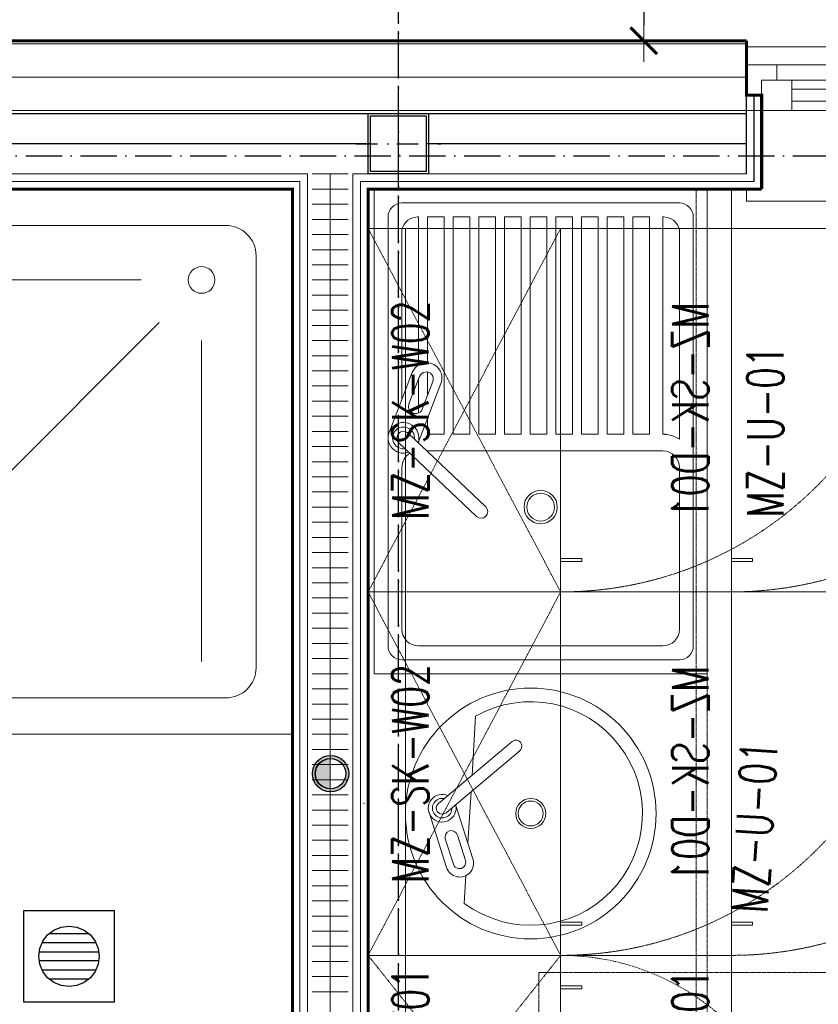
# Model space of a CAD drawing. Header units: metres. Extents: x 5541655 to 5610276, y 5589641 to 5627879.
# Tile 50 of 69: x 5604773 to 5605037, y 5626679 to 5627004. Entities that reach past the tile are written whole.
import ezdxf

# ---------------------------------------------------------------- set-up
doc = ezdxf.new("R2010")
doc.units = ezdxf.units.M
doc.header["$MEASUREMENT"] = 0
for name, pattern in [('ACAD_ISO10W100', [18, 12, -3, 0, -3]), ('DASHED2', [0.375, 0.25, -0.125]), ('Kropki i Kreski', [6.702778, 3.527778, -1.763889, 0, -1.411111])]:
    doc.linetypes.add(name, pattern=pattern)
doc.layers.get('0').update_dxf_attribs({"linetype": 'CONTINUOUS', "lineweight": 18})
doc.layers.get('Defpoints').update_dxf_attribs({"linetype": 'CONTINUOUS'})
for name, color, linetype in [('2D- Siatka Modularna', 7, 'ACAD_ISO10W100'), ('Budowlane - Opisy', 7, 'CONTINUOUS'), ('Budowlane - Sciany Wew', 7, 'CONTINUOUS'), ('Instalacje - Kanalizacja - Piony', 7, 'CONTINUOUS'), ('struktura', 7, 'CONTINUOUS'), ('wypelnienia wielobokow', 7, 'CONTINUOUS'), ('Wyposazenie Wew - Urzadzenia Sanitarne', 6, 'CONTINUOUS'), ('Ściany', 51, 'CONTINUOUS')]:
    doc.layers.add(name, color=color, linetype=linetype)
for name, color, linetype, lineweight in [('a___cienka___0.15', 10, 'CONTINUOUS', 15), ('a___ocieplenie', 214, 'BATTING', 5), ('drzwi', 30, 'CONTINUOUS', 20), ('MDCP', 7, 'CONTINUOUS', 18), ('MEBLE PKN', 150, 'CONTINUOUS', 20), ('WYMIARY WEW', 251, 'CONTINUOUS', 13)]:
    doc.layers.add(name, color=color, linetype=linetype, lineweight=lineweight)
doc.layers.add('a___przekrojowa___0.5', color=7, linetype='CONTINUOUS', lineweight=50, true_color=0x000000)
doc.layers.add('a___wymiary', color=7, linetype='CONTINUOUS', lineweight=18, true_color=0x000000)
doc.styles.add('JACEK_07', font='SIMPLEX.SHX', dxfattribs={"width": 0.7})
doc.styles.get("Standard").update_dxf_attribs({"font": 'simplex.shx'})
doc.linetypes.add('BATTING', pattern='A,0.0001,-0.1,[134,ltypeshp.shx,S=0.1,R=0,X=-0.1,Y=0],-0.2,[134,ltypeshp.shx,S=0.1,R=180,X=0.1,Y=0],-0.1', length=0.4001)
doc.linetypes.add('TRACKS', pattern='A,3.81,[130,Boguszów 18-08-2021.shx,S=6.35,R=0,X=0,Y=0],3.81', length=7.62)
doc.linetypes.add('ZIGZAG', pattern='A,0.0001,-0.2,[131,ltypeshp.shx,S=0.2,R=0,X=-0.2,Y=0],-0.4,[131,ltypeshp.shx,S=0.2,R=180,X=0.2,Y=0],-0.2', length=0.8001)
doc.dimstyles.new('1_50', dxfattribs={"dimtxt": 20, "dimasz": 5, "dimexe": 1.25, "dimexo": 0.625, "dimgap": 1.5, "dimtad": 1, "dimdec": 3, "dimlfac": 0.5, "dimrnd": 0.1, "dimdsep": 46, "dimtxsty": 'Standard', "dimblk": 'znacznik', "dimcen": 1.5, "dimse1": 1, "dimse2": 1, "dimclrd": 256, "dimclrt": 256, "dimazin": 0, "dimtfac": 1, "dimtdec": 3, "dimtmove": 0, "dimatfit": 3, "dimldrblk": 'znacznik', "dimfxl": 1, "dimarcsym": 0})
doc.dimstyles.new('GENERATED_STYLE__62', dxfattribs={"dimtxt": 0.18, "dimasz": 13.68, "dimexe": 0.18, "dimexo": 0.0625, "dimgap": 0.09, "dimtad": 0, "dimtih": 1, "dimtoh": 1, "dimdec": 4, "dimzin": 0, "dimdsep": 46, "dimtxsty": 'Standard', "dimcen": 0.09, "dimadec": 0, "dimazin": 0, "dimtfac": 1, "dimtdec": 4, "dimtmove": 0, "dimatfit": 3, "dimldrblk": 'ARROWHEAD_5', "dimfxl": 1, "dimtolj": 1, "dimtzin": 0, "dimarcsym": 0})

# ---------------------------------------------------------------- blocks, each defined once
blk = doc.blocks.new('Natrysk_90x90')
at = {"linetype": 'Continuous', "lineweight": 13}
for p, q in [((0, 90), (-90, 90)), ((-90, 90), (-90, 0)), ((0, 0), (0, 90)), ((-11, 84), (-79, 84)), ((-84, 79), (-84, 11)), ((-6, 11), (-6, 79)), ((-15, 25), (-15, 78)), ((-22, 22), (-69, 69)), ((-25, 15), (-78, 15)), ((-79, 6), (-11, 6)), ((-90, 0), (0, 0))]:
    blk.add_line(p, q, dxfattribs=at)
at = {"linetype": 'Continuous', "flags": 128}
blk.add_lwpolyline([(0, 0), (-90, 0)], dxfattribs=at)
at = {"linetype": 'Continuous', "lineweight": 13}
blk.add_circle((-15, 15), 2.2, dxfattribs=at)
for centre, start, end in [((-79, 79), 90, 180), ((-11, 79), 0, 90), ((-79, 11), 180, 270), ((-11, 11), 270, 0)]:
    blk.add_arc(centre, 5, start, end, dxfattribs=at)
blk = doc.blocks.new('*U423')
blk.add_lwpolyline([(0, 0), (230.5, 0), (230.5, -60), (0, -60), (0, 0)])
at = {"color": 252, "linetype": 'DASHED2', "lineweight": 0, "ltscale": 0.5, "true_color": 0x969696}
blk.add_lwpolyline([(0, -56), (230.5, -56), (230.5, -54.2), (0, -54.2)], close=True, dxfattribs=at)
blk = doc.blocks.new('*U424')
at = {"color": 252, "linetype": 'DASHED2', "lineweight": 0, "ltscale": 0.5, "true_color": 0x969696}
for p, q in [((40, 0), (0, -31.8)), ((40, -31.8), (0, 0))]:
    blk.add_line(p, q, dxfattribs=at)
at = {"linetype": 'Continuous', "lineweight": 0, "flags": 128}
for points in [[(40, 0), (40, -31.8), (0, -31.8), (0, 0)], [(34.5, -35.3), (34.5, -31.8), (35, -31.8), (35, -35.3)]]:
    blk.add_lwpolyline(points, close=True, dxfattribs=at)
at = {"color": 252, "linetype": 'DASHED2', "lineweight": 0, "true_color": 0x969696}
blk.add_lwpolyline([(0, -31.8), (0, -71.8)], dxfattribs=at)
blk.add_arc((0, -31.8), 40, 270, 0, dxfattribs=at)
at = {"color": 7, "insert": (20, -4), "char_height": 6, "width": 40, "attachment_point": 2, "style": 'JACEK_07'}
blk.add_mtext('MZ-SK-W01', dxfattribs=at)
blk = doc.blocks.new('*U426')
at = {"linetype": 'Continuous', "lineweight": 0, "flags": 128}
blk.add_lwpolyline([(40, -6.2), (40, -60), (0, -60), (0, -6.2)], close=True, dxfattribs=at)
at = {"color": 252, "linetype": 'DASHED2', "lineweight": 0, "ltscale": 0.5, "true_color": 0x969696}
blk.add_lwpolyline([(2.8, -28.2), (37.2, -28.2), (37.2, -78.2), (2.8, -78.2)], close=True, dxfattribs=at)
blk.add_lwpolyline([(2.8, -78.2), (0, -78.2), (0, -80), (40, -80), (40, -78.2), (37.2, -78.2)], dxfattribs=at)
at = {"linetype": 'Continuous', "lineweight": 0}
for radius in [3.5, 3]:
    blk.add_arc((20, -60), radius, 180, 0, dxfattribs=at)
blk.add_point((0, 0))
at = {"color": 7, "insert": (20, -50.2), "char_height": 6, "width": 40, "attachment_point": 2, "style": 'JACEK_07'}
blk.add_mtext('MZ-SK-S01', dxfattribs=at)
blk = doc.blocks.new('*U427')
at = {"linetype": 'Continuous', "lineweight": 0, "flags": 128}
for points in [[(60, -6.2), (60, -60), (0, -60), (0, -6.2)], [(54.5, -63.5), (54.5, -60), (55, -60), (55, -63.5)]]:
    blk.add_lwpolyline(points, close=True, dxfattribs=at)
at = {"color": 252, "linetype": 'DASHED2', "lineweight": 0, "ltscale": 0.5, "true_color": 0x969696}
blk.add_lwpolyline([(0, -120), (0, -60)], dxfattribs=at)
blk.add_arc((0, -60), 60, 270, 0, dxfattribs=at)
blk.add_point((0, 0))
at = {"color": 7, "insert": (30, -50.2), "char_height": 6, "width": 40, "attachment_point": 2, "style": 'JACEK_07'}
blk.add_mtext('MZ-SK-D01', dxfattribs=at)
blk = doc.blocks.new('*U274')
at = {"color": 7, "lineweight": 0}
for p, q in [((0, 0), (80, 0)), ((0, -55), (0, 0)), ((80, 0), (80, -55)), ((4.58, -2.29), (75.42, -2.29)), ((2.29, -50.42), (2.29, -4.58)), ((7.33, -4.58), (34.04, -4.58)), ((45.31, -4.58), (73.4, -4.58)), ((77.71, -4.58), (77.71, -50.42)), ((4.58, -47.67), (4.58, -7.33)), ((43.04, -7.33), (48.62, -7.33)), ((50.97, -7.33), (75.42, -7.33)), ((75.42, -7.18), (75.42, -7.33)), ((36.79, -47.67), (36.79, -8.68)), ((39.52, -8.82), (39.52, -11.57)), ((39.52, -8.82), (42.17, -8.82)), ((45.98, -8.82), (49.8, -8.82)), ((51.34, -8.82), (75.42, -8.82)), ((75.42, -8.82), (75.42, -11.57)), ((39.52, -11.57), (75.42, -11.57)), ((39.52, -13.06), (39.52, -15.81)), ((39.52, -13.06), (75.42, -13.06)), ((75.42, -13.06), (75.42, -15.81)), ((39.52, -15.81), (75.42, -15.81)), ((39.52, -17.3), (39.52, -20.05)), ((39.52, -17.3), (75.42, -17.3)), ((75.42, -17.3), (75.42, -20.05)), ((39.52, -20.05), (75.42, -20.05)), ((39.52, -21.54), (39.52, -24.29)), ((39.52, -21.54), (75.42, -21.54)), ((75.42, -21.54), (75.42, -24.29)), ((39.52, -24.29), (75.42, -24.29)), ((39.52, -25.78), (39.52, -28.53)), ((39.52, -25.78), (75.42, -25.78)), ((75.42, -25.78), (75.42, -28.53)), ((39.52, -28.53), (75.42, -28.53)), ((39.52, -30.02), (39.52, -32.77)), ((39.52, -30.02), (75.42, -30.02)), ((75.42, -30.02), (75.42, -32.77)), ((39.52, -32.77), (75.42, -32.77)), ((39.52, -34.26), (39.52, -37.01)), ((39.52, -34.26), (75.42, -34.26)), ((75.42, -34.26), (75.42, -37.01)), ((39.52, -37.01), (75.42, -37.01)), ((39.52, -38.5), (75.42, -38.5)), ((39.52, -38.5), (39.52, -41.25)), ((75.42, -38.5), (75.42, -41.25)), ((39.52, -41.25), (75.42, -41.25)), ((39.52, -42.74), (75.42, -42.74)), ((39.52, -42.74), (39.52, -45.49)), ((75.42, -42.74), (75.42, -45.49)), ((39.52, -45.49), (75.42, -45.49)), ((39.52, -47.67), (75.42, -47.67)), ((39.52, -47.67), (39.52, -48.12)), ((75.42, -47.82), (75.42, -47.67)), ((34.04, -50.42), (7.33, -50.42)), ((38.71, -50.42), (73.4, -50.42)), ((75.42, -52.71), (4.58, -52.71)), ((80, -55), (0, -55))]:
    blk.add_line(p, q, dxfattribs=at)
at = {"color": 7, "linetype": 'Continuous', "lineweight": 0}
for p, q in [((49.72, -6.29), (39.84, -2.47)), ((38.14, -4.09), (25.96, -16.92)), ((39.72, -5.6), (27.54, -18.42)), ((49.07, -7.51), (44.53, -5.75)), ((47.89, -11.03), (38.14, -7.27)), ((48.23, -9.69), (43.68, -7.94))]:
    blk.add_line(p, q, dxfattribs=at)
at = {"color": 7, "lineweight": 0}
for radius in [2.75, 2.29]:
    blk.add_circle((27.5, -27.5), radius, dxfattribs=at)
for centre, radius, start, end in [((4.58, -4.58), 2.29, 90, 180), ((75.42, -4.58), 2.29, 0, 90), ((7.33, -7.33), 2.75, 90, 180), ((34.04, -7.33), 2.75, 30.9154, 90), ((72.64, -7.26), 2.78, 358.4172, 75.8249), ((7.33, -47.67), 2.75, 180, 270), ((34.04, -47.67), 2.75, 270, 0), ((34.48, -47.67), 5.04, 326.9443, 0), ((72.64, -47.74), 2.78, 284.1751, 1.5828), ((4.58, -50.42), 2.29, 180, 270), ((75.42, -50.42), 2.29, 270, 0)]:
    blk.add_arc(centre, radius, start, end, dxfattribs=at)
at = {"color": 7, "linetype": 'Continuous', "lineweight": 0, "extrusion": (0, 0, -1)}
for centre, radius, start, end in [((-38.93, -4.85), 2.54, 338.9506, 288.0822), ((-38.93, -4.85), 1.8, 350.7877, 276.2451), ((-38.93, -4.85), 1.09, 43.5164, 223.5164), ((-44.11, -6.85), 1.17, 291.1165, 111.1165), ((-48.8, -8.66), 2.54, 111.1165, 291.1169), ((-48.65, -8.6), 1.17, 111.1165, 291.1169), ((-26.75, -17.67), 1.09, 223.5164, 43.5164)]:
    blk.add_arc(centre, radius, start, end, dxfattribs=at)
at = {"color": 7, "insert": (40, -61.61), "char_height": 6, "width": 40, "attachment_point": 2, "style": 'JACEK_07'}
blk.add_mtext('MZ-U-01', dxfattribs=at)
blk = doc.blocks.new('*U275')
at = {"color": 252, "linetype": 'DASHED2', "lineweight": 0, "ltscale": 0.5, "true_color": 0x969696}
for p, q in [((60, -31.8), (0, 0)), ((60, 0), (0, -31.8))]:
    blk.add_line(p, q, dxfattribs=at)
at = {"linetype": 'Continuous', "lineweight": 0, "flags": 128}
for points in [[(60, 0), (60, -31.8), (0, -31.8), (0, 0)], [(5.5, -35.3), (5.5, -31.8), (5, -31.8), (5, -35.3)]]:
    blk.add_lwpolyline(points, close=True, dxfattribs=at)
at = {"color": 252, "linetype": 'DASHED2', "lineweight": 0, "ltscale": 0.5, "true_color": 0x969696}
blk.add_lwpolyline([(60, -31.8), (60, -91.8)], dxfattribs=at)
blk.add_arc((60, -31.8), 60, 180, 270, dxfattribs=at)
at = {"color": 7, "insert": (30, -4), "char_height": 6, "width": 40, "attachment_point": 2, "style": 'JACEK_07'}
blk.add_mtext('MZ-SK-W02', dxfattribs=at)
blk = doc.blocks.new('ARROWHEAD_5')
at = {"linetype": 'Continuous'}
blk.add_line((0, 0), (-1, 0), dxfattribs=at)
blk.add_solid([(-1, 0.2679), (0, 0), (-1, -0.2679), (-1, 0.2679)], dxfattribs=at)
blk = doc.blocks.new('Rectangular Floor Drain 13_2')
at = {"layer": 'Wyposazenie Wew - Urzadzenia Sanitarne'}
for p, q in [((-7.5, 7.5), (-7.5, -7.5)), ((7.5, 7.5), (-7.5, 7.5)), ((7.5, -7.5), (7.5, 7.5)), ((-1.29, 4.83), (0, 5)), ((0, 5), (1.29, 4.83)), ((-4.33, 2.5), (-3.54, 3.54)), ((-3.54, 3.54), (-2.5, 4.33)), ((-3.26, 3.75), (3.26, 3.75)), ((-2.5, 4.33), (-1.29, 4.83)), ((1.29, 4.83), (2.5, 4.33)), ((2.5, 4.33), (3.54, 3.54)), ((3.54, 3.54), (4.33, 2.5)), ((-4.83, 1.29), (-4.33, 2.5)), ((4.43, 2.25), (-4.43, 2.25)), ((4.33, 2.5), (4.83, 1.29)), ((-5, 0), (-4.83, 1.29)), ((-4.83, -1.29), (-5, 0)), ((-4.9, 0.75), (4.9, 0.75)), ((4.83, 1.29), (5, 0)), ((5, 0), (4.83, -1.29)), ((4.9, -0.75), (-4.9, -0.75)), ((-4.33, -2.5), (-4.83, -1.29)), ((4.83, -1.29), (4.33, -2.5)), ((-4.43, -2.25), (4.43, -2.25)), ((-3.54, -3.54), (-4.33, -2.5)), ((4.33, -2.5), (3.54, -3.54)), ((-2.5, -4.33), (-3.54, -3.54)), ((3.26, -3.75), (-3.26, -3.75)), ((-1.29, -4.83), (-2.5, -4.33)), ((0, -5), (-1.29, -4.83)), ((1.29, -4.83), (0, -5)), ((2.5, -4.33), (1.29, -4.83)), ((3.54, -3.54), (2.5, -4.33)), ((-7.5, -7.5), (7.5, -7.5))]:
    blk.add_line(p, q, dxfattribs=at)
blk = doc.blocks.new('Pipe Straight 13_3')
at = {"layer": 'wypelnienia wielobokow', "linetype": 'Continuous'}
h = blk.add_hatch(color=256, dxfattribs=at)
h.paths.add_polyline_path([(-3, 0), (-3, 0, 1), (3, 0), (3, 0, 1)], flags=0)
h.paths.add_polyline_path([(0, -2.5, -1), (0, 2.5, -1)], flags=0)
for points in [[(2.5, 0.05, 1), (-2.5, 0.05)], [(-2.5, 0.05), (2.5, 0.05), (2.5, 0), (-2.5, 0)]]:
    blk.add_hatch(color=256, dxfattribs=at).paths.add_polyline_path(points, flags=0)
at = {"layer": 'Instalacje - Kanalizacja - Piony'}
for p, q in [((-3, 0), (-3, 0)), ((-2.5, 0), (-2.5, 0.05)), ((0, 0.05), (0, 0)), ((2.5, 0.05), (2.5, 0)), ((3, 0), (3, 0))]:
    blk.add_line(p, q, dxfattribs=at)
for centre, radius, start, end in [((0, 0), 3, 0, 180), ((0, 0), 3, 0, 180), ((0, 0.05), 2.5, 0, 180), ((0, 0), 2.5, 90, 270), ((0, 0), 2.5, 90, 270), ((0, 0), 2.5, 270, 90), ((0, 0), 2.5, 270, 90), ((0, 0), 3, 180, 0)]:
    blk.add_arc(centre, radius, start, end, dxfattribs=at)
blk = doc.blocks.new('znacznik')
at = {"layer": 'a___wymiary'}
for p, q in [((0, 1.394), (0, -1.394)), ((1.394, 0), (-1.394, 0))]:
    blk.add_line(p, q, dxfattribs=at)
at = {"layer": 'a___wymiary', "const_width": 0.2}
blk.add_lwpolyline([(0.876, 0.876), (-0.876, -0.876)], dxfattribs=at)
blk = doc.blocks.new('*D918')
at = {"layer": 'Defpoints', "color": 0}
for p in [(5604863.06, 5627380.61), (5604683.06, 5626947.98), (5604863.06, 5626947.98)]:
    blk.add_point(p, dxfattribs=at)
at = {"layer": 'MDCP', "lineweight": -2}
blk.add_line((5604688.06, 5627380.61), (5604858.06, 5627380.61), dxfattribs=at)
at = {"layer": 'MDCP', "lineweight": -2, "xscale": 5, "yscale": 5, "zscale": 5, "rotation": 180}
blk.add_blockref('znacznik', (5604683.06, 5627380.61), dxfattribs=at)
at = {"layer": 'MDCP', "lineweight": -2, "xscale": 5, "yscale": 5, "zscale": 5}
blk.add_blockref('znacznik', (5604863.06, 5627380.61), dxfattribs=at)
at = {"layer": 'MDCP', "insert": (5604773.06, 5627392.11), "char_height": 20, "attachment_point": 5}
blk.add_mtext('90', dxfattribs=at)
blk = doc.blocks.new('*D919')
at = {"layer": 'Defpoints', "color": 0}
for p in [(5604888.06, 5627380.61), (5604863.06, 5626947.98), (5604888.06, 5626947.98)]:
    blk.add_point(p, dxfattribs=at)
at = {"layer": 'MDCP', "lineweight": -2}
for p, q in [((5604879.61, 5627394.11), (5604875.56, 5627380.61)), ((5604939.75, 5627394.11), (5604879.61, 5627394.11)), ((5604868.06, 5627380.61), (5604883.06, 5627380.61))]:
    blk.add_line(p, q, dxfattribs=at)
at = {"layer": 'MDCP', "lineweight": -2, "xscale": 5, "yscale": 5, "zscale": 5, "rotation": 180}
blk.add_blockref('znacznik', (5604863.06, 5627380.61), dxfattribs=at)
at = {"layer": 'MDCP', "lineweight": -2, "xscale": 5, "yscale": 5, "zscale": 5}
blk.add_blockref('znacznik', (5604888.06, 5627380.61), dxfattribs=at)
at = {"layer": 'MDCP', "insert": (5604909.68, 5627405.61), "char_height": 20, "attachment_point": 5}
blk.add_mtext('12.5', dxfattribs=at)
blk = doc.blocks.new('*D923')
at = {"layer": 'Defpoints', "color": 0}
for p in [(5603882.69, 5627428.09), (5603882.69, 5626996.98), (5605913.43, 5626994.98)]:
    blk.add_point(p, dxfattribs=at)
at = {"layer": 'MDCP', "lineweight": -2}
blk.add_line((5605908.43, 5627428.09), (5603887.69, 5627428.09), dxfattribs=at)
at = {"layer": 'MDCP', "lineweight": -2, "xscale": 5, "yscale": 5, "zscale": 5, "rotation": 180}
blk.add_blockref('znacznik', (5603882.69, 5627428.09), dxfattribs=at)
at = {"layer": 'MDCP', "lineweight": -2, "xscale": 5, "yscale": 5, "zscale": 5}
blk.add_blockref('znacznik', (5605913.43, 5627428.09), dxfattribs=at)
at = {"layer": 'MDCP', "insert": (5604898.06, 5627439.59), "char_height": 20, "attachment_point": 5}
blk.add_mtext('1015.4', dxfattribs=at)
blk = doc.blocks.new('*D1005')
at = {"layer": 'Defpoints', "color": 0}
for p in [(5605048.55, 5627192.98), (5604979.13, 5626996.98), (5605013.06, 5626996.98)]:
    blk.add_point(p, dxfattribs=at)
at = {"layer": 'WYMIARY WEW', "lineweight": -2}
blk.add_line((5604979.13, 5627187.98), (5604979.13, 5627001.98), dxfattribs=at)
at = {"layer": 'WYMIARY WEW', "lineweight": -2, "xscale": 5, "yscale": 5, "zscale": 5}
for p, rotation in [((5604979.13, 5627192.98), 90), ((5604979.13, 5626996.98), 270)]:
    blk.add_blockref('znacznik', p, dxfattribs=dict(at, rotation=rotation))
at = {"layer": 'WYMIARY WEW', "insert": (5604967.63, 5627094.98), "char_height": 20, "attachment_point": 5, "rotation": 90}
blk.add_mtext('98', dxfattribs=at)
blk = doc.blocks.new('*D1015')
at = {"layer": 'Defpoints', "color": 0}
for p in [(5605013.06, 5627293.77), (5604248.06, 5626996.98), (5605013.06, 5626992.98)]:
    blk.add_point(p, dxfattribs=at)
at = {"layer": 'WYMIARY WEW', "lineweight": -2}
blk.add_line((5604253.06, 5627293.77), (5605008.06, 5627293.77), dxfattribs=at)
at = {"layer": 'WYMIARY WEW', "lineweight": -2, "xscale": 5, "yscale": 5, "zscale": 5, "rotation": 180}
blk.add_blockref('znacznik', (5604248.06, 5627293.77), dxfattribs=at)
at = {"layer": 'WYMIARY WEW', "lineweight": -2, "xscale": 5, "yscale": 5, "zscale": 5}
blk.add_blockref('znacznik', (5605013.06, 5627293.77), dxfattribs=at)
at = {"layer": 'WYMIARY WEW', "insert": (5604630.56, 5627305.27), "char_height": 20, "attachment_point": 5}
blk.add_mtext('382.5', dxfattribs=at)
blk = doc.blocks.new('*D1016')
at = {"layer": 'Defpoints', "color": 0}
for p in [(5605253.06, 5627293.77), (5605253.06, 5626995.78), (5605013.06, 5626992.98)]:
    blk.add_point(p, dxfattribs=at)
at = {"layer": 'WYMIARY WEW', "lineweight": -2}
blk.add_line((5605018.06, 5627293.77), (5605248.06, 5627293.77), dxfattribs=at)
at = {"layer": 'WYMIARY WEW', "lineweight": -2, "xscale": 5, "yscale": 5, "zscale": 5, "rotation": 180}
blk.add_blockref('znacznik', (5605013.06, 5627293.77), dxfattribs=at)
at = {"layer": 'WYMIARY WEW', "lineweight": -2, "xscale": 5, "yscale": 5, "zscale": 5}
blk.add_blockref('znacznik', (5605253.06, 5627293.77), dxfattribs=at)
at = {"layer": 'WYMIARY WEW', "insert": (5605133.06, 5627305.27), "char_height": 20, "attachment_point": 5}
blk.add_mtext('120', dxfattribs=at)
blk = doc.blocks.new('*U875')
at = {"color": 7, "linetype": 'Continuous', "lineweight": 0}
for p, q in [((-9.71, -14.26), (-0.82, -10.83)), ((0.71, -12.29), (11.67, -23.83)), ((-9.13, -15.36), (-5.04, -13.78)), ((-0.71, -13.64), (10.24, -25.18)), ((-8.37, -17.33), (-4.28, -15.75)), ((-8.06, -18.53), (0.71, -15.14)), ((-15.47, -17.55), (-10.86, -17.55)), ((-5.53, -17.55), (3, -17.55)), ((5.71, -17.55), (15.47, -17.55))]:
    blk.add_line(p, q, dxfattribs=at)
for radius in [20.7, 2.48, 2.06]:
    blk.add_circle((0, -27.61), radius, dxfattribs=at)
for centre, radius, start, end in [((0, -12.96), 2.29, 338.9506, 288.0822), ((0, -12.96), 1.62, 350.7877, 276.2451), ((0, -12.96), 0.983, 43.5164, 223.5164), ((-8.89, -16.4), 2.29, 111.1165, 291.1169), ((-4.66, -14.76), 1.05, 291.1165, 111.1165), ((-8.75, -16.34), 1.05, 111.1165, 291.1169), ((0, -27.61), 18.45, 146.9573, 33.0427), ((10.96, -24.5), 0.983, 223.5164, 43.5164)]:
    blk.add_arc(centre, radius, start, end, dxfattribs=at)
blk.add_point((0, 0))
at = {"color": 7, "insert": (0, -61.61), "char_height": 6, "width": 40, "attachment_point": 2, "style": 'JACEK_07'}
blk.add_mtext('MZ-U-01', dxfattribs=at)
blk = doc.blocks.new('*D1021')
at = {"layer": 'Defpoints', "color": 0, "linetype": 'ZIGZAG', "ltscale": 5}
for p in [(5605315.56, 5627380.61), (5604888.06, 5626947.98), (5605315.56, 5626947.98)]:
    blk.add_point(p, dxfattribs=at)
at = {"layer": 'MDCP', "lineweight": -2}
blk.add_line((5604893.06, 5627380.61), (5605310.56, 5627380.61), dxfattribs=at)
at = {"layer": 'MDCP', "linetype": 'ZIGZAG', "lineweight": -2, "ltscale": 5, "xscale": 5, "yscale": 5, "zscale": 5, "rotation": 180}
blk.add_blockref('znacznik', (5604888.06, 5627380.61), dxfattribs=at)
at = {"layer": 'MDCP', "linetype": 'ZIGZAG', "lineweight": -2, "ltscale": 5, "xscale": 5, "yscale": 5, "zscale": 5}
blk.add_blockref('znacznik', (5605315.56, 5627380.61), dxfattribs=at)
at = {"layer": 'MDCP', "linetype": 'ZIGZAG', "ltscale": 5, "insert": (5605101.81, 5627392.11), "char_height": 20, "attachment_point": 5}
blk.add_mtext('213.7', dxfattribs=at)

msp = doc.modelspace()

# ---------------------------------------------------------------- linework, layer by layer
msp.add_line((5605018.0597, 5626947.9756), (5605018.0597, 5626978.9756))
at = {"const_width": 1}
msp.add_lwpolyline([(5605013.0597, 5626996.9756), (5605013.0596, 5626978.9756), (5605018.0597, 5626978.9756), (5605018.0597, 5626947.9756)], dxfattribs=at)
at = {"layer": '2D- Siatka Modularna', "lineweight": 25}
for p, q in [((5604898.0597, 5623454.9756), (5604898.0597, 5627541.5396)), ((5604898.0597, 5622698.457), (5604898.0597, 5627541.5396)), ((5603345.0596, 5626958.9756), (5606162.0597, 5626958.9756)), ((5603345.0596, 5626958.9756), (5606465.0678, 5626958.9756))]:
    msp.add_line(p, q, dxfattribs=at)
at = {"layer": 'a___cienka___0.15'}
for points in [[(5605013.0597, 5626995.9756), (5604248.0597, 5626995.9756)], [(5605018.0597, 5626973.9756), (5604248.0597, 5626973.9756)]]:
    msp.add_lwpolyline(points, dxfattribs=at)
at = {"layer": 'a___ocieplenie', "color": 0, "linetype": 'BATTING', "ltscale": 24}
msp.add_lwpolyline([(5605013.0597, 5626984.9756), (5604248.0597, 5626984.9756)], dxfattribs=at)
at = {"layer": 'a___przekrojowa___0.5'}
for p, q in [((5605013.0597, 5626992.9756), (5605013.0596, 5626978.9756)), ((5605013.0596, 5626978.9756), (5605018.0597, 5626978.9756))]:
    msp.add_line(p, q, dxfattribs=at)
at = {"layer": 'Budowlane - Sciany Wew', "color": 251, "linetype": 'Continuous', "lineweight": 20}
for points in [[(5604463.0597, 5626932.9756), (5604668.0597, 5626932.9756), (5604668.0597, 5626702.9756), (5604658.0597, 5626702.9756), (5604658.0597, 5626692.9756), (5604678.0597, 5626692.9756), (5604678.0597, 5626952.9756), (5604868.0597, 5626952.9756), (5604868.0597, 5626481.9756), (5604743.0597, 5626481.9756), (5604743.0597, 5626471.9756), (5604806.0597, 5626471.9756), (5604806.0597, 5626456.9756), (5604816.0597, 5626456.9756), (5604816.0597, 5626471.9756), (5605013.0597, 5626471.9756), (5605013.0597, 5626481.9756), (5604883.0597, 5626481.9756), (5604883.0597, 5626952.9756), (5605013.0597, 5626952.9756)], [(5604463.0597, 5626930.4756), (5604665.5597, 5626930.4756), (5604665.5597, 5626705.4756), (5604655.5597, 5626705.4756), (5604655.5597, 5626690.4756), (5604680.5597, 5626690.4756), (5604680.5597, 5626950.4756), (5604865.5597, 5626950.4756), (5604865.5597, 5626484.4756), (5604740.5597, 5626484.4756), (5604740.5597, 5626469.4756), (5604803.5597, 5626469.4756), (5604803.5597, 5626454.4756), (5604818.5597, 5626454.4756), (5604818.5597, 5626469.4756), (5605015.5597, 5626469.4756), (5605015.5597, 5626484.4756), (5604885.5597, 5626484.4756), (5604885.5597, 5626950.4756), (5605015.5597, 5626950.4756)]]:
    msp.add_lwpolyline(points, dxfattribs=at)
at = {"layer": 'drzwi'}
for points in [[(5605013.0597, 5626994.9756), (5605253.0597, 5626994.9756), (5605253.0597, 5626978.9756)], [(5605013.0597, 5626978.9756), (5605013.0597, 5626994.9756), (5605013.0597, 5626988.9756), (5605253.0597, 5626988.9756)], [(5605243.0597, 5626983.9756), (5605023.0597, 5626983.9756), (5605023.0597, 5626988.9756), (5605023.0597, 5626983.9756), (5605018.0597, 5626983.9756), (5605018.0597, 5626978.9756), (5605013.0597, 5626978.9756), (5605018.0597, 5626978.9756), (5605018.0597, 5626973.9756), (5605028.0597, 5626973.9756), (5605238.0597, 5626973.9756)], [(5605238.0597, 5626976.9756), (5605028.0597, 5626976.9756), (5605028.0597, 5626973.9756), (5605028.0597, 5626983.9756), (5605028.0597, 5626980.9756), (5605238.0597, 5626980.9756)], [(5605253.0597, 5626950.4756), (5605253.0597, 5626943.9756), (5605013.0597, 5626943.9756), (5605013.0597, 5626947.9756)]]:
    msp.add_lwpolyline(points, dxfattribs=at)
at = {"layer": 'MDCP', "lineweight": 30}
msp.add_lwpolyline([(5604248.0597, 5626972.9756), (5605013.0597, 5626972.9756)], dxfattribs=at)
at = {"layer": 'struktura'}
for p, q in [((5605013.0597, 5626952.9756), (5605013.0597, 5626978.9756)), ((5605015.5597, 5626950.4756), (5605015.5597, 5626978.9756)), ((5604888.8597, 5626962.9756), (5604428.0597, 5626962.9756)), ((5605013.0597, 5626962.9756), (5604907.2597, 5626962.9756))]:
    msp.add_line(p, q, dxfattribs=at)
at = {"layer": 'WYMIARY WEW', "linetype": 'TRACKS', "ltscale": 5}
for p, q in [((5604869.614, 5626952.9756), (5604881.5053, 5626952.9756)), ((5604875.5597, 5626952.9756), (5604875.5597, 5626484.4756)), ((5604869.614, 5626947.9756), (5604881.5053, 5626947.9756)), ((5604869.614, 5626942.9756), (5604881.5053, 5626942.9756)), ((5604869.614, 5626937.9756), (5604881.5053, 5626937.9756)), ((5604869.614, 5626932.9756), (5604881.5053, 5626932.9756)), ((5604869.614, 5626927.9756), (5604881.5053, 5626927.9756)), ((5604869.614, 5626922.9756), (5604881.5053, 5626922.9756)), ((5604869.614, 5626917.9756), (5604881.5053, 5626917.9756)), ((5604869.614, 5626912.9756), (5604881.5053, 5626912.9756)), ((5604869.614, 5626907.9756), (5604881.5053, 5626907.9756)), ((5604869.614, 5626902.9756), (5604881.5053, 5626902.9756)), ((5604869.614, 5626897.9756), (5604881.5053, 5626897.9756)), ((5604869.614, 5626892.9756), (5604881.5053, 5626892.9756)), ((5604869.614, 5626887.9756), (5604881.5053, 5626887.9756)), ((5604869.614, 5626882.9756), (5604881.5053, 5626882.9756)), ((5604869.614, 5626877.9756), (5604881.5053, 5626877.9756)), ((5604869.614, 5626872.9756), (5604881.5053, 5626872.9756)), ((5604869.614, 5626867.9756), (5604881.5053, 5626867.9756)), ((5604869.614, 5626862.9756), (5604881.5053, 5626862.9756)), ((5604869.614, 5626857.9756), (5604881.5053, 5626857.9756)), ((5604869.614, 5626852.9756), (5604881.5053, 5626852.9756)), ((5604869.614, 5626847.9756), (5604881.5053, 5626847.9756)), ((5604869.614, 5626842.9756), (5604881.5053, 5626842.9756)), ((5604869.614, 5626837.9756), (5604881.5053, 5626837.9756)), ((5604869.614, 5626832.9756), (5604881.5053, 5626832.9756)), ((5604869.614, 5626827.9756), (5604881.5053, 5626827.9756)), ((5604869.614, 5626822.9756), (5604881.5053, 5626822.9756)), ((5604869.614, 5626817.9756), (5604881.5053, 5626817.9756)), ((5604869.614, 5626812.9756), (5604881.5053, 5626812.9756)), ((5604869.614, 5626807.9756), (5604881.5053, 5626807.9756)), ((5604869.614, 5626802.9756), (5604881.5053, 5626802.9756)), ((5604869.614, 5626797.9756), (5604881.5053, 5626797.9756)), ((5604869.614, 5626792.9756), (5604881.5053, 5626792.9756)), ((5604869.614, 5626787.9756), (5604881.5053, 5626787.9756)), ((5604869.614, 5626782.9756), (5604881.5053, 5626782.9756)), ((5604869.614, 5626777.9756), (5604881.5053, 5626777.9756)), ((5604869.614, 5626772.9756), (5604881.5053, 5626772.9756)), ((5604869.614, 5626767.9756), (5604881.5053, 5626767.9756)), ((5604869.614, 5626762.9756), (5604881.5053, 5626762.9756)), ((5604869.614, 5626757.9756), (5604881.5053, 5626757.9756)), ((5604869.614, 5626752.9756), (5604881.5053, 5626752.9756)), ((5604869.614, 5626747.9756), (5604881.5053, 5626747.9756)), ((5604869.614, 5626742.9756), (5604881.5053, 5626742.9756)), ((5604869.614, 5626737.9756), (5604881.5053, 5626737.9756)), ((5604869.614, 5626732.9756), (5604881.5053, 5626732.9756)), ((5604869.614, 5626727.9756), (5604881.5053, 5626727.9756)), ((5604869.614, 5626722.9756), (5604881.5053, 5626722.9756)), ((5604869.614, 5626717.9756), (5604881.5053, 5626717.9756)), ((5604869.614, 5626712.9756), (5604881.5053, 5626712.9756)), ((5604869.614, 5626707.9756), (5604881.5053, 5626707.9756)), ((5604869.614, 5626702.9756), (5604881.5053, 5626702.9756)), ((5604869.614, 5626697.9756), (5604881.5053, 5626697.9756)), ((5604869.614, 5626692.9756), (5604881.5053, 5626692.9756)), ((5604869.614, 5626687.9756), (5604881.5053, 5626687.9756)), ((5604869.614, 5626682.9756), (5604881.5053, 5626682.9756))]:
    msp.add_line(p, q, dxfattribs=at)
at = {"layer": 'Ściany', "color": 0, "const_width": 1}
for points in [[(5605013.0597, 5626996.9756), (5604248.0597, 5626996.9756), (5604248.0597, 5626972.9756), (5604243.0597, 5626972.9756), (5604243.0597, 5626947.9756), (5604439.0597, 5626947.9756), (5604439.0597, 5626690.9756), (5603963.0597, 5626690.9756), (5603963.0597, 5626947.9756), (5603973.0597, 5626947.9756), (5603973.0597, 5626972.9756), (5603968.0597, 5626972.9756), (5603968.0597, 5626996.9756), (5603882.6897, 5626996.9756), (5603882.6897, 5623984.9756)], [(5604463.0597, 5626486.9756), (5604463.0597, 5626687.9756), (5604473.0597, 5626687.9756), (5604473.0597, 5626707.9756), (5604463.0597, 5626707.9756), (5604463.0597, 5626927.9756), (5604663.0597, 5626927.9756), (5604663.0597, 5626707.9756), (5604653.0597, 5626707.9756), (5604653.0597, 5626687.9756), (5604683.0597, 5626687.9756), (5604683.0597, 5626947.9756), (5604863.0597, 5626947.9756), (5604863.0597, 5626486.9756)], [(5604888.0597, 5626486.9756), (5604888.0597, 5626947.9756), (5605018.0597, 5626947.9756)]]:
    msp.add_lwpolyline(points, dxfattribs=at)
at = {"layer": 'Ściany', "color": 0, "linetype": 'Kropki i Kreski', "ltscale": 2}
for points in [[(5604898.0597, 5626948.9756), (5604898.0597, 5626976.9756)], [(5604884.0597, 5626962.9756), (5604912.0597, 5626962.9756)]]:
    msp.add_lwpolyline(points, dxfattribs=at)
at = {"layer": 'Ściany', "color": 0}
for points in [[(5604888.0597, 5626972.9756), (5604908.0597, 5626972.9756), (5604908.0597, 5626952.9756), (5604888.0597, 5626952.9756)], [(5604888.8597, 5626972.1756), (5604907.2597, 5626972.1756), (5604907.2597, 5626953.7756), (5604888.8597, 5626953.7756)]]:
    msp.add_lwpolyline(points, close=True, dxfattribs=at)

# ---------------------------------------------------------------- block references
at = {"layer": 'Instalacje - Kanalizacja - Piony', "xscale": -2, "yscale": 2, "zscale": 200, "rotation": 89.99999999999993}
msp.add_blockref('Pipe Straight 13_3', (5604875.66, 5626754.9756), dxfattribs=at)
at = {"layer": 'MEBLE PKN', "yscale": 2, "zscale": 2}
for name, p, xscale, rotation in [('*U423', (5604888.0597, 5626486.9756), 2, 90), ('*U274', (5604890.0597, 5626787.9756), 2, 90), ('*U427', (5604888.0597, 5626934.9756), -2, 89.9999999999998), ('*U275', (5604888.0597, 5626814.9756), 2, 90), ('*U427', (5604888.0597, 5626814.9756), -2, 89.9999999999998), ('*U275', (5604888.0597, 5626694.9756), 2, 90), ('*U875', (5604886.6588, 5626745.1381), 2, 86.56157010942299), ('*U424', (5604888.0597, 5626614.9756), 2, 90), ('*U426', (5604888.0597, 5626614.9756), 2, 90)]:
    msp.add_blockref(name, p, dxfattribs=dict(at, xscale=xscale, rotation=rotation))
at = {"layer": 'Wyposazenie Wew - Urzadzenia Sanitarne', "xscale": 2, "yscale": 2}
for name, p, zscale, rotation in [('Natrysk_90x90', (5604863.0597, 5626947.9756), 2, 90), ('Rectangular Floor Drain 13_2', (5604789.2712, 5626694.6707), 200, 180)]:
    msp.add_blockref(name, p, dxfattribs=dict(at, zscale=zscale, rotation=rotation))

# ---------------------------------------------------------------- dimensions: what is measured, and where the dimension line sits
at = {"layer": 'MDCP'}
dim = msp.add_linear_dim(base=(5603882.6897, 5627428.09), p1=(5605913.4297, 5626994.9756), p2=(5603882.6897, 5626996.9756), dimstyle='1_50', dxfattribs=at)
dim.commit()
dim.dimension.update_dxf_attribs({"geometry": '*D923', "text_midpoint": (5604898.0597, 5627439.59)})
for base, p1, p2, override, picture, middle in [((5604888.0597, 5627380.6075), (5604863.0597, 5626947.9756), (5604888.0597, 5626947.9756), {"dimtmove": 1}, '*D919', (5604881.1097, 5627405.6075)), ((5604863.0597, 5627380.6075), (5604683.0597, 5626947.9756), (5604863.0597, 5626947.9756), {"dimtmove": 1}, '*D918', (5604773.0597, 5627392.1075)), ((5605315.5597, 5627380.6075), (5604888.0597, 5626947.9756), (5605315.5597, 5626947.9756), {"dimblk": 'znacznik', "dimtmove": 1}, '*D1021', (5605101.8097, 5627392.1075))]:
    dim = msp.add_linear_dim(base=base, p1=p1, p2=p2, dimstyle='1_50', override=override, dxfattribs=at)
    dim.commit()
    dim.dimension.update_dxf_attribs({"geometry": picture, "text_midpoint": middle})
at = {"layer": 'WYMIARY WEW'}
for base, p1, p2, picture, middle in [((5605013.0597, 5627293.7732), (5604248.0597, 5626996.9756), (5605013.0597, 5626992.9756), '*D1015', (5604630.5597, 5627305.2732)), ((5605253.0597, 5627293.7732), (5605013.0597, 5626992.9756), (5605253.0597, 5626995.7756), '*D1016', (5605133.0597, 5627305.2732))]:
    dim = msp.add_linear_dim(base=base, p1=p1, p2=p2, dimstyle='1_50', override={"dimtmove": 1}, dxfattribs=at)
    dim.commit()
    dim.dimension.update_dxf_attribs({"geometry": picture, "text_midpoint": middle})
dim = msp.add_linear_dim(base=(5604979.1311, 5626996.9756), p1=(5605048.5461, 5627192.9756), p2=(5605013.0597, 5626996.9756), angle=90, dimstyle='1_50', dxfattribs=at)
dim.commit()
dim.dimension.update_dxf_attribs({"geometry": '*D1005', "text_midpoint": (5604967.6311, 5627094.9756)})

# ---------------------------------------------------------------- leaders
at = {"layer": 'Budowlane - Opisy', "annotation_type": 0, "has_hookline": 1, "hookline_direction": 0, "text_width": 386.657}
msp.add_leader([(5604370.0077, 5626992.9756), (5604370.0077, 5627065.0478), (5604454.4671, 5627145.7149), (5604468.1471, 5627145.7149)], dimstyle='GENERATED_STYLE__62', dxfattribs=at)

doc.saveas('drawing.dxf')
